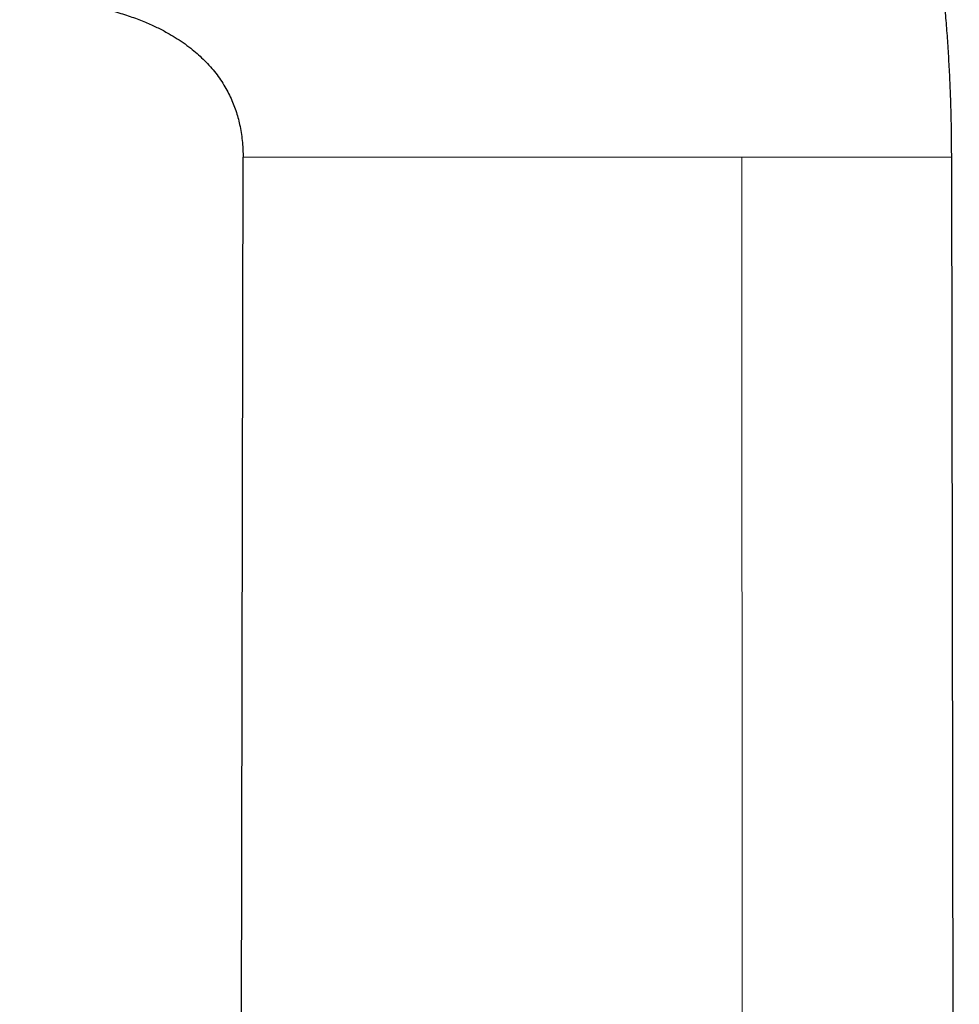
# Model space of a CAD drawing. Header units: millimetres. Extents: x 8 to 913, y 12 to 937.
# Tile 48 of 73: x 253 to 282, y 780 to 811. Entities that reach past the tile are written whole.
import ezdxf

# ---------------------------------------------------------------- set-up
doc = ezdxf.new("R2010")
doc.units = ezdxf.units.MM

msp = doc.modelspace()

# ---------------------------------------------------------------- linework, layer by layer
at = {"color": 7, "linetype": 'Continuous', "lineweight": 30}
for p, q in [((259.495, 736.512), (259.617, 806.545)), ((281.694, 672.002), (281.459, 806.545))]:
    msp.add_line(p, q, dxfattribs=at)
at = {"color": 252, "linetype": 'Continuous', "lineweight": 0}
msp.add_line((274.998, 673.416), (274.996, 806.545), dxfattribs=at)
at = {"color": 7, "linetype": 'Continuous', "lineweight": 30}
for points, knots in [([(281.459, 806.545), (281.459, 806.775), (281.457, 807.234), (281.443, 807.915), (281.421, 808.586), (281.391, 809.246), (281.354, 809.891), (281.31, 810.522), (281.258, 811.139), (281.201, 811.745), (281.133, 812.378), (281.054, 813.036), (280.962, 813.717), (280.863, 814.384), (280.757, 815.036), (280.644, 815.674), (280.525, 816.297), (280.4, 816.907), (280.271, 817.502), (280.136, 818.083), (279.996, 818.651), (279.853, 819.204), (279.709, 819.735), (279.564, 820.242), (279.419, 820.727), (279.272, 821.2), (279.123, 821.662), (278.965, 822.134), (278.797, 822.617), (278.618, 823.109), (278.439, 823.585), (278.258, 824.047), (278.077, 824.495), (277.896, 824.928), (277.709, 825.361), (277.517, 825.792), (277.319, 826.221), (277.123, 826.634), (276.929, 827.031), (276.737, 827.412), (276.547, 827.778), (276.361, 828.13), (276.177, 828.466), (275.998, 828.788), (275.823, 829.094), (275.653, 829.384), (275.487, 829.662), (275.319, 829.939), (275.147, 830.214), (274.97, 830.494), (274.787, 830.776), (274.594, 831.067), (274.39, 831.368), (274.175, 831.678), (273.949, 831.995), (273.704, 832.333), (273.437, 832.689), (273.147, 833.064), (272.842, 833.447), (272.521, 833.837), (272.204, 834.21), (271.891, 834.566), (271.586, 834.904), (271.268, 835.245), (270.938, 835.588), (270.595, 835.933), (270.246, 836.272), (269.891, 836.606), (269.53, 836.933), (269.157, 837.26), (268.772, 837.586), (268.369, 837.914), (267.948, 838.243), (267.508, 838.573), (267.053, 838.899), (266.583, 839.221), (266.097, 839.539), (265.597, 839.85), (265.094, 840.146), (264.592, 840.427), (264.09, 840.693), (263.574, 840.951), (263.044, 841.201), (262.499, 841.442), (261.967, 841.662), (261.449, 841.862), (260.948, 842.043), (260.435, 842.216), (259.911, 842.379), (259.379, 842.532), (258.838, 842.674), (258.289, 842.805), (257.729, 842.924), (257.197, 843.025), (256.693, 843.109), (256.22, 843.179), (255.739, 843.24), (255.25, 843.293), (254.757, 843.336), (254.26, 843.37), (253.757, 843.395), (253.247, 843.41), (252.905, 843.412), (252.732, 843.413)], [0, 0, 0, 0, 0.013311, 0.026416, 0.039318, 0.052017, 0.064516, 0.076599, 0.088492, 0.100198, 0.111716, 0.125188, 0.138401, 0.151357, 0.164059, 0.17651, 0.188711, 0.200666, 0.212377, 0.223847, 0.235077, 0.246071, 0.25683, 0.266761, 0.276488, 0.286011, 0.295334, 0.304458, 0.314769, 0.324818, 0.334607, 0.344141, 0.353421, 0.362449, 0.371229, 0.380601, 0.389678, 0.398463, 0.406958, 0.415166, 0.42309, 0.430732, 0.438094, 0.44518, 0.451991, 0.458414, 0.464577, 0.470679, 0.477083, 0.483285, 0.489751, 0.496476, 0.503461, 0.510702, 0.518198, 0.525946, 0.534759, 0.543872, 0.553283, 0.56299, 0.57299, 0.581546, 0.590302, 0.599257, 0.608411, 0.617762, 0.62731, 0.636492, 0.645847, 0.655377, 0.66508, 0.674956, 0.685342, 0.695915, 0.706676, 0.717626, 0.728767, 0.740102, 0.751633, 0.762378, 0.773294, 0.784384, 0.795652, 0.807102, 0.818739, 0.828845, 0.839095, 0.849493, 0.860045, 0.870754, 0.881431, 0.89227, 0.903276, 0.914457, 0.923531, 0.932724, 0.942039, 0.951481, 0.961053, 0.970584, 0.98025, 0.990054, 1, 1, 1, 1]), ([(252.732, 811.413), (252.845, 811.412), (253.069, 811.41), (253.4, 811.396), (253.722, 811.373), (254.034, 811.343), (254.335, 811.305), (254.625, 811.261), (254.91, 811.21), (255.19, 811.151), (255.464, 811.086), (255.72, 811.016), (255.961, 810.943), (256.189, 810.867), (256.403, 810.788), (256.605, 810.708), (256.788, 810.628), (256.959, 810.549), (257.121, 810.468), (257.31, 810.366), (257.528, 810.238), (257.77, 810.079), (257.995, 809.914), (258.201, 809.743), (258.389, 809.569), (258.569, 809.383), (258.737, 809.186), (258.89, 808.981), (259.026, 808.773), (259.146, 808.563), (259.249, 808.352), (259.338, 808.14), (259.413, 807.928), (259.475, 807.713), (259.528, 807.486), (259.57, 807.248), (259.594, 807.046), (259.606, 806.892), (259.61, 806.811), (259.613, 806.755), (259.614, 806.717), (259.616, 806.67), (259.617, 806.611), (259.617, 806.568), (259.617, 806.545)], [0, 0, 0, 0, 0.035845, 0.070951, 0.105182, 0.138427, 0.170591, 0.201602, 0.2314, 0.262724, 0.292487, 0.320662, 0.347236, 0.372206, 0.396943, 0.419895, 0.441081, 0.460548, 0.479503, 0.498611, 0.528934, 0.559616, 0.590663, 0.617432, 0.644512, 0.671949, 0.699684, 0.72678, 0.753073, 0.778631, 0.803513, 0.827766, 0.851464, 0.875065, 0.898729, 0.925345, 0.951857, 0.963396, 0.974318, 0.977597, 0.98132, 0.986276, 0.992493, 1, 1, 1, 1])]:
    msp.add_open_spline(points, degree=3, knots=knots, dxfattribs=at)
at = {"color": 252, "linetype": 'Continuous', "lineweight": 0}
for points, knots in [([(274.996, 806.545), (274.825, 806.545), (274.483, 806.545), (273.968, 806.545), (273.453, 806.545), (272.937, 806.545), (272.421, 806.545), (271.915, 806.545), (271.421, 806.545), (270.939, 806.545), (270.459, 806.545), (269.983, 806.545), (269.5, 806.545), (269.012, 806.545), (268.521, 806.545), (268.035, 806.545), (267.556, 806.545), (267.084, 806.545), (266.63, 806.545), (266.192, 806.545), (265.771, 806.545), (265.36, 806.545), (264.957, 806.545), (264.572, 806.545), (264.204, 806.545), (263.852, 806.545), (263.511, 806.545), (263.18, 806.545), (262.862, 806.545), (262.555, 806.545), (262.26, 806.545), (261.978, 806.545), (261.71, 806.545), (261.456, 806.545), (261.215, 806.545), (261.001, 806.545), (260.809, 806.545), (260.64, 806.545), (260.482, 806.545), (260.337, 806.545), (260.203, 806.545), (260.083, 806.545), (259.976, 806.545), (259.882, 806.545), (259.801, 806.545), (259.735, 806.545), (259.683, 806.545), (259.645, 806.545), (259.621, 806.545), (259.619, 806.545), (259.617, 806.545)], [0, 0, 0, 0, 0.023981, 0.048061, 0.072225, 0.096462, 0.120755, 0.145091, 0.168063, 0.191047, 0.214032, 0.237005, 0.259954, 0.284255, 0.308502, 0.332682, 0.356783, 0.380793, 0.404701, 0.42714, 0.449472, 0.471691, 0.493791, 0.515768, 0.536464, 0.557045, 0.577514, 0.597869, 0.618116, 0.638258, 0.658302, 0.678255, 0.698128, 0.717933, 0.737684, 0.757398, 0.774279, 0.79116, 0.808053, 0.824976, 0.841943, 0.858974, 0.876087, 0.893303, 0.910642, 0.928127, 0.945781, 0.963628, 0.981693, 1, 1, 1, 1]), ([(281.459, 806.545), (281.458, 806.545), (281.455, 806.545), (281.433, 806.545), (281.398, 806.545), (281.349, 806.545), (281.285, 806.545), (281.207, 806.545), (281.119, 806.545), (281.023, 806.545), (280.92, 806.545), (280.805, 806.545), (280.678, 806.545), (280.539, 806.545), (280.387, 806.545), (280.223, 806.545), (280.051, 806.545), (279.874, 806.545), (279.692, 806.545), (279.498, 806.545), (279.291, 806.545), (279.086, 806.545), (278.886, 806.545), (278.693, 806.545), (278.492, 806.545), (278.28, 806.545), (278.073, 806.545), (277.872, 806.545), (277.678, 806.545), (277.479, 806.545), (277.273, 806.545), (277.061, 806.545), (276.844, 806.545), (276.63, 806.545), (276.422, 806.545), (276.22, 806.545), (276.017, 806.545), (275.813, 806.545), (275.609, 806.545), (275.405, 806.545), (275.201, 806.545), (275.065, 806.545), (274.996, 806.545)], [0, 0, 0, 0, 0.037078, 0.074242, 0.11144, 0.148616, 0.185717, 0.222691, 0.259486, 0.291505, 0.323364, 0.355082, 0.38668, 0.41818, 0.449608, 0.480991, 0.51236, 0.540472, 0.568562, 0.596602, 0.624573, 0.652464, 0.674322, 0.696135, 0.717915, 0.739675, 0.761436, 0.77911, 0.796769, 0.814383, 0.831927, 0.849387, 0.866752, 0.884022, 0.899053, 0.913971, 0.928731, 0.943286, 0.957618, 0.971789, 0.985888, 1, 1, 1, 1])]:
    msp.add_open_spline(points, degree=3, knots=knots, dxfattribs=at)

doc.saveas('drawing.dxf')
